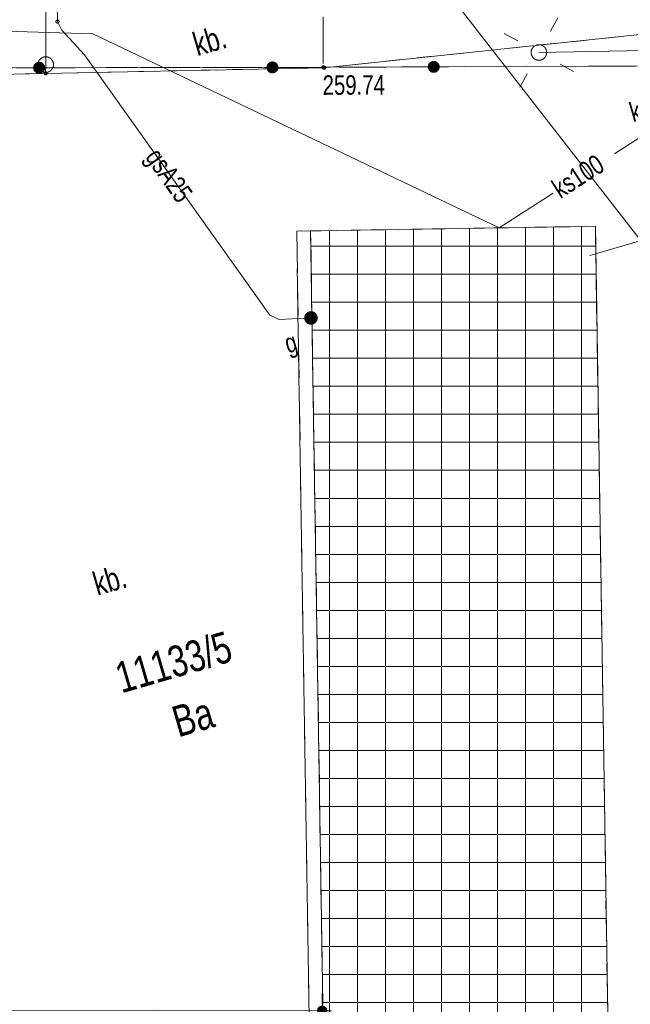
# Model space of a CAD drawing. Header units: millimetres. Extents: x -105537 to 2299296, y -162842 to 175608.
# Tile 27 of 42: x 48542 to 68171, y 25146 to 56778. Entities that reach past the tile are written whole.
import ezdxf
from ezdxf.xclip import XClip

# ---------------------------------------------------------------- set-up
doc = ezdxf.new("R2010")
doc.units = ezdxf.units.MM
doc.header["$MEASUREMENT"] = 0
doc.header["$XCLIPFRAME"] = 0
doc.linetypes.add('1054', pattern=[2000, 1500, -500])
doc.linetypes.add('2218', pattern=[1000, 500, -500])
doc.layers.add('A__!REF_RYSUNKI', color=7, linetype='Continuous')
doc.layers.add('Nowe_A_WYM_SYTUACJA', color=7, linetype='Continuous')
doc.layers.add('Nowe_01-PZT-WYPEŁNIENIA_Nr_pióra__243', color=7, linetype='Continuous', lineweight=13, true_color=0x797979)
doc.layers.add('Nowe_01-PZT-WYPEŁNIENIA_Nr_pióra__97', color=7, linetype='Continuous', lineweight=15, true_color=0xff2828)
for name, color, linetype, lineweight in [('Nowe_A_WYM_SYTUACJA_Nr_pióra__1', 7, 'Continuous', 13), ('Nowe_A_WYM_SYTUACJA_Nr_pióra__45', 7, 'Continuous', 15), ('Nowe_A_WYM_SYTUACJA_Nr_pióra__85', 7, 'Continuous', 13), ('Wadowice Wałowa mdcp500_2_EGB_Budynek_Nr_pióra__7', 7, 'Continuous', 18), ('Wadowice Wałowa mdcp500_2_EGB_DzialkaEwidencyjna_Nr_pióra__3', 3, 'Continuous', 18), ('Wadowice Wałowa mdcp500_2_EGB_KonturUzytkuGruntowego_Nr_pióra__3', 3, 'Continuous', 18), ('Wadowice Wałowa mdcp500_2_EGB_PunktGraniczny_Nr_pióra__3', 3, 'Continuous', 18), ('Wadowice Wałowa mdcp500_2_GES_InneUrzadzeniaTowarzyszace_Nr_pióra__7', 7, 'Continuous', 18), ('Wadowice Wałowa mdcp500_2_GES_PrzewodElektroenergetyczny_Nr_pióra__1', 1, 'Continuous', 18), ('Wadowice Wałowa mdcp500_2_GES_PrzewodGazowy_Nr_pióra__56', 56, 'Continuous', 18), ('Wadowice Wałowa mdcp500_2_GES_PrzewodKanalizacyjny_Nr_pióra__34', 34, 'Continuous', 18), ('Wadowice Wałowa mdcp500_2_GES_PrzewodWodociagowy_Nr_pióra__5', 5, 'Continuous', 18), ('Wadowice Wałowa mdcp500_2_GES_Rzedna_Nr_pióra__56', 56, 'Continuous', 18), ('Wadowice Wałowa mdcp500_2_GES_UrzadzeniaSiecElektroenerge_Nr_pióra__7', 7, 'Continuous', 18), ('Wadowice Wałowa mdcp500_2_GES_UrzadzeniaSiecGazowa_Nr_pióra__56', 56, 'Continuous', 18), ('Wadowice Wałowa mdcp500_2_GES_UrzadzeniaSiecKanalizacyjna_Nr_pióra__34', 34, 'Continuous', 18), ('Wadowice Wałowa mdcp500_2_OT_Komunikacja_Nr_pióra__7', 7, 'Continuous', 18), ('Wadowice Wałowa mdcp500_2_OT_Ogrodzenia_Nr_pióra__7', 7, 'Continuous', 18), ('Wadowice Wałowa mdcp500_2_OT_Rzedna_Nr_pióra__7', 7, 'Continuous', 18), ('Wadowice Wałowa mdcp500_2_siatka_Nr_pióra__7', 7, 'Continuous', 18), ('Wadowice Wałowa mdcp500_2_zakres_pomiaru_Nr_pióra__6', 6, 'Continuous', 18), ('Wadowice Wałowa mdcp500_3_0_Nr_pióra__1', 7, 'Continuous', 13)]:
    doc.layers.add(name, color=color, linetype=linetype, lineweight=lineweight)
doc.styles.add('STYL_AUTOMATYCZNY_5', font='arial.ttf')
doc.styles.add('STYL_AUTOMATYCZNY_7', font='arial.ttf', dxfattribs={"width": 0.75})
doc.dimstyles.new('STYL_AUTOMATYCZNY__1', dxfattribs={"dimtxt": 1000, "dimasz": 570, "dimexe": 0.18, "dimexo": 0.0625, "dimgap": 0, "dimtad": 1, "dimlfac": 0.001, "dimzin": 0, "dimdsep": 46, "dimtxsty": 'STYL_AUTOMATYCZNY_5', "dimblk": 'ARROWHEAD_11', "dimblk1": 'ARROWHEAD_11', "dimblk2": 'ARROWHEAD_11', "dimcen": 0.09, "dimse1": 1, "dimse2": 1, "dimclrd": 7, "dimclre": 7, "dimclrt": 7, "dimadec": 0, "dimazin": 0, "dimtfac": 1, "dimtdec": 4, "dimtmove": 0, "dimatfit": 3, "dimfxl": 0, "dimtolj": 1, "dimtzin": 0, "dimarcsym": 0})
picture_1 = doc.add_image_def('image1.tif', size_in_pixel=(6904, 2168))

# ---------------------------------------------------------------- blocks, each defined once
blk = doc.blocks.new('Rysunek_1_3', base_point=(73226, -6125))
at = {"layer": 'Wadowice Wałowa mdcp500_3_0_Nr_pióra__1', "color": 7, "lineweight": 13}
image = blk.add_image(picture_1, insert=(-79879, -3368), size_in_units=(292228, 91739), rotation=16.24147, dxfattribs=at)
image.set_boundary_path([(-0.5, -0.5), (6903.5, 2167.5)])
blk = doc.blocks.new('*D68')
at = {"layer": 'Nowe_A_WYM_SYTUACJA_Nr_pióra__45', "linetype": 'Continuous', "lineweight": 15}
for points in [[(7947, 25023), (7958, 24965), (7991, 24917), (8040, 24884), (8097, 24873), (8154, 24884), (8203, 24917), (8236, 24965), (8247, 25023), (8236, 25080), (8203, 25129), (8154, 25161), (8097, 25173), (8040, 25161), (7991, 25129), (7958, 25080)], [(58112, 24937), (58124, 24879), (58156, 24831), (58205, 24798), (58262, 24787), (58319, 24798), (58368, 24831), (58401, 24879), (58412, 24937), (58401, 24994), (58368, 25043), (58319, 25075), (58262, 25087), (58205, 25075), (58156, 25043), (58124, 24994)]]:
    blk.add_hatch(color=7, dxfattribs=at).paths.add_polyline_path(points)
at = {"layer": 'Nowe_A_WYM_SYTUACJA_Nr_pióra__45', "color": 7, "linetype": 'Continuous', "lineweight": 15}
for centre in [(8097, 25023), (58262, 24937)]:
    blk.add_circle(centre, 150, dxfattribs=at)
at = {"layer": 'Nowe_A_WYM_SYTUACJA_Nr_pióra__85', "color": 7, "linetype": 'Continuous', "lineweight": 13}
for p, q in [((8097, 25173), (8098, 25585)), ((58262, 25087), (58263, 25499)), ((7797, 25023), (7947, 25023)), ((8247, 25023), (58112, 24937)), ((8096, 24460), (8097, 24873)), ((58261, 24374), (58262, 24787)), ((58412, 24936), (58562, 24936))]:
    blk.add_line(p, q, dxfattribs=at)
at = {"layer": 'Nowe_A_WYM_SYTUACJA_Nr_pióra__1', "color": 7, "lineweight": 13, "insert": (31464, 25183), "char_height": 1000, "attachment_point": 7, "rotation": 359.9015, "style": 'STYL_AUTOMATYCZNY_5'}
blk.add_mtext('\\A1;{\\pql;\\fArial|b1|i0|c238|p0;\\W1.000000;50,17}', dxfattribs=at)
blk = doc.blocks.new('ARROWHEAD_11')
at = {"color": 0, "linetype": 'Continuous', "lineweight": 0}
blk.add_line((0, 0), (-1, 0), dxfattribs=at)
at = {"color": 0, "linetype": 'Continuous', "lineweight": 0, "const_width": 0.25, "flags": 128}
blk.add_lwpolyline([(-0.125, 0, 1), (0.125, 0, 1)], format="xyb", close=True, dxfattribs=at)
blk = doc.blocks.new('Rysunek_4_2', base_point=(-5551989123, -7375062639))
at = {"layer": 'Wadowice Wałowa mdcp500_2_EGB_Budynek_Nr_pióra__7', "color": 7, "linetype": 'Continuous', "lineweight": 18, "flags": 128}
blk.add_lwpolyline([(57892, 49995), (67047, 50141), (67955, -7433), (58811, -7722)], close=True, dxfattribs=at)
at = {"layer": 'Wadowice Wałowa mdcp500_2_EGB_DzialkaEwidencyjna_Nr_pióra__3', "color": 3, "linetype": 'Continuous', "lineweight": 18, "flags": 128}
for points in [[(43714, 54936), (49377, 55055), (49378, 55336), (49407, 70879)], [(49407, 70879), (49378, 55336), (49377, 55055)], [(49377, 55055), (58333, 55237), (70906, 56556), (91174, 56307)]]:
    blk.add_lwpolyline(points, dxfattribs=at)
blk.add_lwpolyline([(43714, 54936), (43847, 30884), (43932, 16826), (44561, 15989), (51814, 10790), (58549, 8659), (58811, -7722), (72003, -7275), (70906, 56556), (58333, 55237), (49377, 55055)], close=True, dxfattribs=at)
at = {"layer": 'Wadowice Wałowa mdcp500_2_EGB_KonturUzytkuGruntowego_Nr_pióra__3', "color": 3, "linetype": '2218', "lineweight": 18, "flags": 128}
for points in [[(58333, 55237), (70906, 56556)], [(43714, 54936), (49377, 55055)], [(49377, 55055), (58333, 55237)]]:
    blk.add_lwpolyline(points, dxfattribs=at)
at = {"layer": 'Wadowice Wałowa mdcp500_2_EGB_PunktGraniczny_Nr_pióra__3', "color": 3, "linetype": 'Continuous', "lineweight": 18}
for centre, radius in [((49378, 55336), 250), ((49377, 55055), 50), ((49377, 55055), 45), ((49377, 55055), 40), ((49377, 55055), 35), ((49377, 55055), 30), ((49377, 55055), 25), ((49377, 55055), 20), ((49377, 55055), 15), ((49377, 55055), 10), ((49377, 55055), 5), ((58333, 55237), 50), ((58333, 55237), 45), ((58333, 55237), 40), ((58333, 55237), 35), ((58333, 55237), 30), ((58333, 55237), 25), ((58333, 55237), 20), ((58333, 55237), 15), ((58333, 55237), 10), ((58333, 55237), 5)]:
    blk.add_circle(centre, radius, dxfattribs=at)
at = {"layer": 'Wadowice Wałowa mdcp500_2_GES_InneUrzadzeniaTowarzyszace_Nr_pióra__7', "color": 7, "linetype": 'Continuous', "lineweight": 18}
blk.add_circle((65232, 55726), 250, dxfattribs=at)
at = {"layer": 'Wadowice Wałowa mdcp500_2_GES_PrzewodElektroenergetyczny_Nr_pióra__1', "color": 1, "linetype": 'Continuous', "lineweight": 18, "flags": 128}
blk.add_lwpolyline([(91225, 56216), (65232, 55726)], dxfattribs=at)
at = {"layer": 'Wadowice Wałowa mdcp500_2_GES_PrzewodGazowy_Nr_pióra__56', "color": 56, "linetype": 'Continuous', "lineweight": 18, "flags": 128}
for points in [[(49629, 63547), (49757, 56718)], [(49757, 56718), (49901, 56437)], [(49901, 56437), (50621, 55646)], [(50621, 55646), (56586, 47291)], [(56586, 47291), (56888, 47150)], [(57905, 47197), (56888, 47150)]]:
    blk.add_lwpolyline(points, dxfattribs=at)
at = {"layer": 'Wadowice Wałowa mdcp500_2_GES_PrzewodKanalizacyjny_Nr_pióra__34', "color": 34, "linetype": 'Continuous', "lineweight": 18, "flags": 128}
for points in [[(67666, 52471), (68994, 53322)], [(63956, 50095), (65696, 51209)]]:
    blk.add_lwpolyline(points, dxfattribs=at)
at = {"layer": 'Wadowice Wałowa mdcp500_2_GES_PrzewodWodociagowy_Nr_pióra__5', "color": 5, "linetype": 'Continuous', "lineweight": 18, "flags": 128}
blk.add_lwpolyline([(-8175, 60829), (-7956, 59257), (478, 57871), (50894, 56320), (63956, 50095)], dxfattribs=at)
at = {"layer": 'Wadowice Wałowa mdcp500_2_GES_Rzedna_Nr_pióra__56', "color": 56, "linetype": 'Continuous', "lineweight": 18}
blk.add_circle((49757, 56718), 50, dxfattribs=at)
at = {"layer": 'Wadowice Wałowa mdcp500_2_GES_UrzadzeniaSiecElektroenerge_Nr_pióra__7', "color": 7, "linetype": 'Continuous', "lineweight": 18}
for p, q in [((65844, 56842), (65606, 56408)), ((64116, 56338), (64550, 56100)), ((64620, 54610), (64858, 55044)), ((66348, 55114), (65914, 55352))]:
    blk.add_line(p, q, dxfattribs=at)
blk.add_circle((65232, 55726), 250, dxfattribs=at)
at = {"layer": 'Wadowice Wałowa mdcp500_2_GES_UrzadzeniaSiecGazowa_Nr_pióra__56', "color": 56, "linetype": 'Continuous', "lineweight": 18}
for radius in [200, 180, 160, 140, 120, 100, 80, 60, 40, 20]:
    blk.add_circle((57905, 47197), radius, dxfattribs=at)
at = {"layer": 'Wadowice Wałowa mdcp500_2_OT_Komunikacja_Nr_pióra__7', "color": 7, "linetype": '1054', "lineweight": 18, "flags": 128}
for points in [[(44022, 55203), (44016, 66877), (50755, 66914), (50743, 57265), (58297, 57258), (58299, 55248), (44317, 55227)], [(57149, 6064), (56160, 6671), (56118, 9961), (51387, 11936), (44301, 15059), (44269, 15383), (44222, 33670), (44317, 55227), (58299, 55248), (70887, 55301), (71342, 33394), (71640, 16066), (71900, -7815), (71960, -13672), (57320, -8896), (58365, -7727), (58811, -7722), (67955, -7433), (67047, 50141), (57892, 49995), (57446, 49989), (58365, -7727), (57320, -8896)], [(58811, -7722), (57892, 49995), (57446, 49989), (58365, -7727)]]:
    blk.add_lwpolyline(points, close=True, dxfattribs=at)
at = {"layer": 'Wadowice Wałowa mdcp500_2_OT_Ogrodzenia_Nr_pióra__7', "color": 7, "linetype": 'Continuous', "lineweight": 18, "flags": 128}
for points in [[(51439, 12295), (44269, 15383), (44222, 33670), (44317, 55227), (58299, 55248)], [(91851, 55093), (70887, 55301), (58299, 55248)]]:
    blk.add_lwpolyline(points, dxfattribs=at)
at = {"layer": 'Wadowice Wałowa mdcp500_2_OT_Ogrodzenia_Nr_pióra__7', "color": 7, "linetype": 'Continuous', "lineweight": 18}
for centre, radius in [((49167, 55234), 175), ((49167, 55234), 158), ((49167, 55234), 140), ((49167, 55234), 122), ((56667, 55245), 175), ((56667, 55245), 158), ((56667, 55245), 140), ((56667, 55245), 122), ((61852, 55263), 175), ((61852, 55263), 158), ((61852, 55263), 140), ((61852, 55263), 122), ((61852, 55263), 105), ((49167, 55234), 105), ((49167, 55234), 87.5), ((49167, 55234), 70), ((49167, 55234), 52.5), ((49167, 55234), 35), ((56667, 55245), 105), ((56667, 55245), 87.5), ((56667, 55245), 70), ((56667, 55245), 52.5), ((56667, 55245), 35), ((61852, 55263), 87.5), ((61852, 55263), 70), ((61852, 55263), 52.5), ((61852, 55263), 35)]:
    blk.add_circle(centre, radius, dxfattribs=at)
at = {"layer": 'Wadowice Wałowa mdcp500_2_OT_Rzedna_Nr_pióra__7', "color": 7, "linetype": 'Continuous', "lineweight": 18}
blk.add_circle((58299, 55248), 50, dxfattribs=at)
at = {"layer": 'Wadowice Wałowa mdcp500_2_siatka_Nr_pióra__7', "color": 7, "linetype": 'Continuous', "lineweight": 18, "flags": 128}
blk.add_lwpolyline([(66871, 49204), (71672, 50603)], dxfattribs=at)
at = {"layer": 'Wadowice Wałowa mdcp500_2_zakres_pomiaru_Nr_pióra__6', "color": 6, "linetype": 'Continuous', "lineweight": 18, "flags": 128}
blk.add_lwpolyline([(-36180, 34746), (4114, 60748), (44966, 61815), (60249, 60296), (102129, 6512), (100199, -31350), (79246, -37422), (-27808, -35505), (-36756, -10950)], close=True, dxfattribs=at)
at = {"layer": 'Wadowice Wałowa mdcp500_2_EGB_DzialkaEwidencyjna_Nr_pióra__3', "color": 3, "linetype": 'Continuous', "lineweight": 18, "insert": (51671, 35604), "char_height": 1000, "attachment_point": 4, "rotation": 16.2415, "style": 'STYL_AUTOMATYCZNY_7'}
blk.add_mtext('\\A1;{\\pql;\\fArial|b0|i0|c238|p0;\\W0.750000;11133/5}', dxfattribs=at)
at = {"layer": 'Wadowice Wałowa mdcp500_2_EGB_KonturUzytkuGruntowego_Nr_pióra__3', "color": 3, "linetype": 'Continuous', "lineweight": 18, "insert": (53640, 33703), "char_height": 1000, "attachment_point": 7, "rotation": 16.2415, "style": 'STYL_AUTOMATYCZNY_7'}
blk.add_mtext('\\A1;{\\pql;\\fArial|b0|i0|c238|p0;\\W0.750000;Ba}', dxfattribs=at)
at = {"layer": 'Wadowice Wałowa mdcp500_2_GES_PrzewodGazowy_Nr_pióra__56', "color": 56, "linetype": 'Continuous', "lineweight": 18, "insert": (52732, 52483), "char_height": 625, "attachment_point": 4, "rotation": 305.407, "style": 'STYL_AUTOMATYCZNY_7'}
blk.add_mtext('\\A1;{\\pql;\\fArial|b0|i0|c238|p0;\\W0.750000;gsA25}', dxfattribs=at)
at = {"layer": 'Wadowice Wałowa mdcp500_2_GES_PrzewodKanalizacyjny_Nr_pióra__34', "color": 34, "linetype": 'Continuous', "lineweight": 18, "insert": (65754, 51277), "char_height": 625, "attachment_point": 4, "rotation": 32.4835, "style": 'STYL_AUTOMATYCZNY_7'}
blk.add_mtext('\\A1;{\\pql;\\fArial|b0|i0|c238|p0;\\W0.750000;ks100}', dxfattribs=at)
at = {"layer": 'Wadowice Wałowa mdcp500_2_GES_UrzadzeniaSiecGazowa_Nr_pióra__56', "color": 56, "linetype": 'Continuous', "lineweight": 18, "insert": (57220, 45871), "char_height": 625, "attachment_point": 7, "rotation": 16.2415, "style": 'STYL_AUTOMATYCZNY_7'}
blk.add_mtext('\\A1;{\\pql;\\fArial|b0|i0|c238|p0;\\W0.750000;g}', dxfattribs=at)
at = {"layer": 'Wadowice Wałowa mdcp500_2_GES_UrzadzeniaSiecKanalizacyjna_Nr_pióra__34', "color": 34, "linetype": 'Continuous', "lineweight": 18, "insert": (68260, 53482), "char_height": 625, "attachment_point": 7, "rotation": 16.2415, "style": 'STYL_AUTOMATYCZNY_7'}
blk.add_mtext('\\A1;{\\pql;\\fArial|b0|i0|c238|p0;\\W0.750000;k}', dxfattribs=at)
at = {"layer": 'Wadowice Wałowa mdcp500_2_OT_Komunikacja_Nr_pióra__7', "color": 7, "linetype": 'Continuous', "lineweight": 18, "char_height": 750, "rotation": 16.2415, "style": 'STYL_AUTOMATYCZNY_7'}
for insert, attachment_point in [((54147, 55959), 4), ((51040, 38258), 7)]:
    blk.add_mtext('\\A1;{\\pql;\\fArial|b0|i0|c238|p0;\\W0.750000;kb.}', dxfattribs=dict(at, insert=insert, attachment_point=attachment_point))
at = {"layer": 'Wadowice Wałowa mdcp500_2_OT_Rzedna_Nr_pióra__7', "color": 7, "linetype": 'Continuous', "lineweight": 18, "insert": (58281, 54355), "char_height": 625, "attachment_point": 7, "rotation": 0.2398, "style": 'STYL_AUTOMATYCZNY_7'}
blk.add_mtext('\\A1;{\\pql;\\fArial|b0|i0|c238|p0;\\W0.750000;259.74}', dxfattribs=at)

msp = doc.modelspace()

# ---------------------------------------------------------------- hatches: boundary and pattern name
at = {"layer": 'Nowe_01-PZT-WYPEŁNIENIA_Nr_pióra__97', "linetype": 'Continuous', "lineweight": 15, "true_color": 0xff2828}
h = msp.add_hatch(dxfattribs=at)
h.set_pattern_fill('Siatka_90x90_0001', color=20, style=0, pattern_type=2)
h.set_pattern_definition([(0, (0, 0), (0, 900), []), (90, (0, 0), (-900, 0), [])])
h.paths.add_polyline_path([(57892.107, 49994.509), (58811.23, -7721.795), (67955.325, -7432.786), (67046.555, 50140.715)])

# ---------------------------------------------------------------- linework, layer by layer
at = {"layer": 'Nowe_01-PZT-WYPEŁNIENIA_Nr_pióra__243', "color": 8, "linetype": 'Continuous', "lineweight": 13, "true_color": 0x797979, "flags": 128}
msp.add_lwpolyline([(57892.107, 49994.509), (58811.23, -7721.795), (67955.325, -7432.786), (67046.555, 50140.715)], close=True, dxfattribs=at)

# ---------------------------------------------------------------- block references
at = {"layer": 'A__!REF_RYSUNKI', "color": 7, "linetype": 'Continuous', "lineweight": 13}
ref = msp.add_blockref('Rysunek_1_3', (73225.66, -6125.131), dxfattribs=at)
XClip(ref).set_block_clipping_path([(-93517.5507872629, 43450.1606019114), (110816.6640264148, 102975.132325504), (124455.4531805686, 56156.6090716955), (200686.4574784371, 78363.6015689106), (175028.2618212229, 166441.7158685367), (-105536.9572903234, 84709.7516477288)])
ref = msp.add_blockref('Rysunek_4_2', (-5551989123.249, -7375062639.407), dxfattribs=at)
XClip(ref).set_block_clipping_path([(-61241.4531575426, -107607.1502755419), (18474.2309784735, -84385.0293576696), (39659.2429552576, -157107.8322890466), (251319.9927157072, -95448.5543467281), (195865.5394707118, 94912.5971797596), (119370.7429366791, 72628.7588867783), (110592.302622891, 102762.9304267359), (-104289.334739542, 40165.3698595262)])

# ---------------------------------------------------------------- dimensions: what is measured, and where the dimension line sits
at = {"layer": 'Nowe_A_WYM_SYTUACJA', "color": 7, "linetype": 'Continuous', "lineweight": 13}
dim = msp.add_linear_dim(base=(58262.085, 24936.63), p1=(8028.832, -14633.359), p2=(58264.916, 26583.963), angle=359.9015489, dimstyle='STYL_AUTOMATYCZNY__1', dxfattribs=at)
dim.commit()
dim.dimension.update_dxf_attribs({"geometry": '*D68', "text_midpoint": (33139.867, 25679.799), "dimtype": 160, "text_rotation": 359.9015489})

doc.saveas('drawing.dxf')
